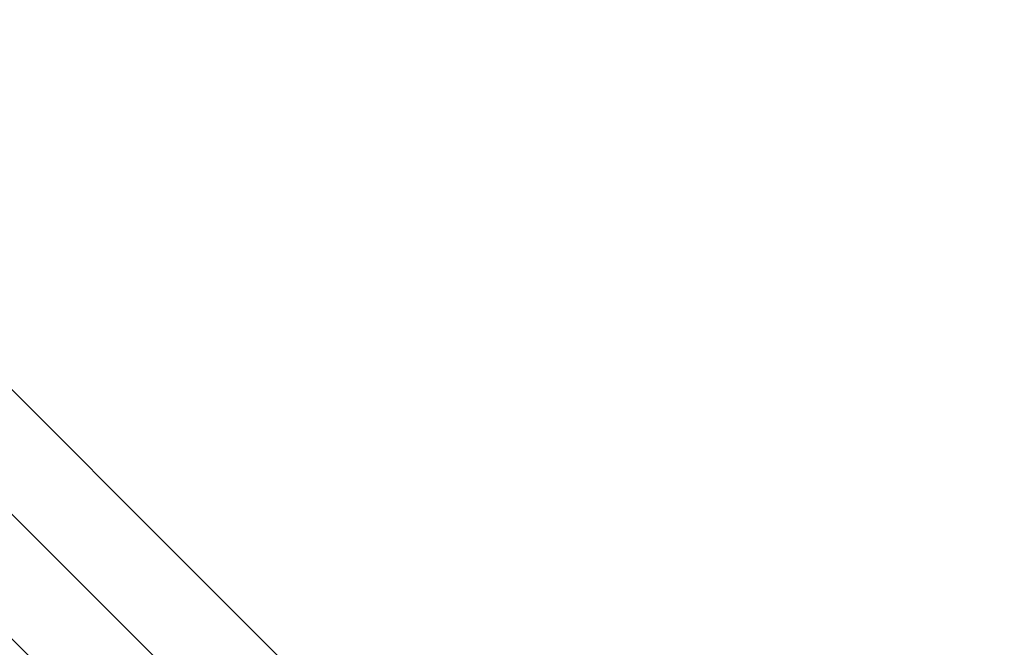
# Model space of a CAD drawing. Header units: millimetres. Extents: x -1030 to 192, y -442 to 180.
# Tile 246 of 256: x 161.37 to 169.75, y 174.61 to 179.96. Entities that reach past the tile are written whole.
import ezdxf

# ---------------------------------------------------------------- set-up
doc = ezdxf.new("R2010")
doc.units = ezdxf.units.MM
doc.header["$MEASUREMENT"] = 0
doc.layers.add('OVIDIO 120x60x72h', color=7, linetype='Continuous')

msp = doc.modelspace()

# ---------------------------------------------------------------- linework, layer by layer
at = {"layer": 'OVIDIO 120x60x72h', "extrusion": (0.999884, 0.000231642, -0.015217)}
for points in [[(179.9191, 37.969), (168.9563, 758.0593)], [(178.4193, 37.9452), (167.4564, 758.0423)]]:
    msp.add_lwpolyline(points, dxfattribs=at)
at = {"layer": 'OVIDIO 120x60x72h', "extrusion": (0.999885, 0.000231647, -0.015188)}
for points in [[(168.3401, 758.0397), (179.3246, 37.9425)], [(179.3246, 37.9425), (168.3401, 758.0397)]]:
    msp.add_lwpolyline(points, dxfattribs=at)
at = {"layer": 'OVIDIO 120x60x72h'}
for points in [[(158.7369, 179.3696), (191.2631, 146.8433)], [(191.2631, 146.8433), (158.7369, 179.3696)], [(158.2065, 178.8393), (190.7328, 146.313)], [(190.2025, 145.7827), (157.6762, 178.3089)], [(157.6762, 178.3089), (190.2025, 145.7827)]]:
    msp.add_lwpolyline(points, dxfattribs=at)
at = {"layer": 'OVIDIO 120x60x72h', "extrusion": (0.000231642, 0.999884, 0.015217)}
for points in [[(-169.658, 752.9275), (-158.6953, 32.8441)], [(-158.6953, 32.8441), (-169.658, 752.9275)], [(-168.5976, 752.9437), (-157.6349, 32.8603)], [(-157.6349, 32.8603), (-168.5976, 752.9437)]]:
    msp.add_lwpolyline(points, dxfattribs=at)
at = {"layer": 'OVIDIO 120x60x72h', "extrusion": (0.999884, 0.000231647, -0.015199)}
for points in [[(178.2671, 37.9305), (167.2908, 758.0375)], [(167.2908, 758.0375), (178.2671, 37.9305)]]:
    msp.add_lwpolyline(points, dxfattribs=at)

doc.saveas('drawing.dxf')
